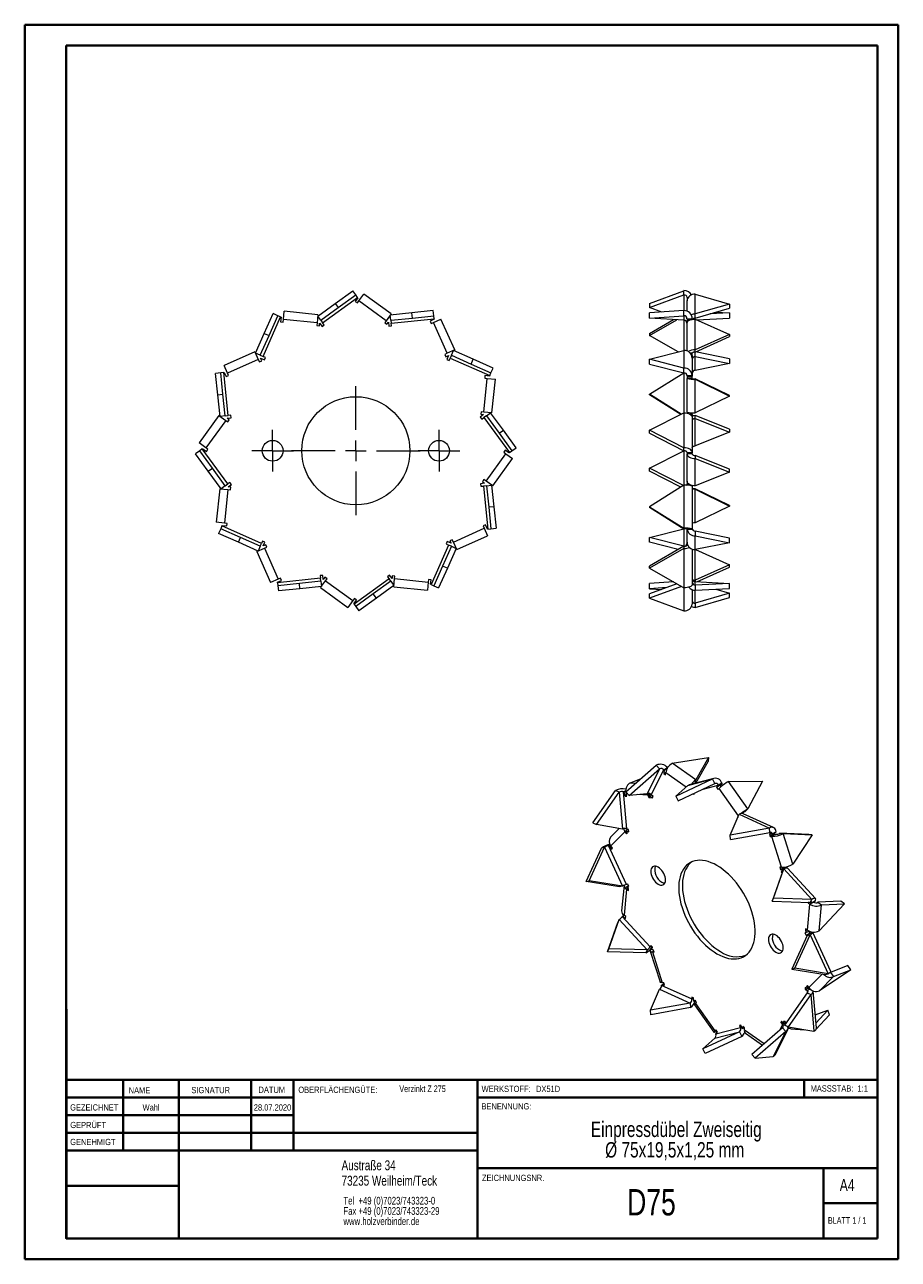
# Model space of a CAD drawing. Header units: millimetres. Extents: x 0 to 210, y 0 to 297.
import ezdxf

# ---------------------------------------------------------------- set-up
doc = ezdxf.new("R2010")
doc.units = ezdxf.units.MM
doc.styles.add('SLDTEXTSTYLE0', font='TXT', dxfattribs={"width": 0.75})
doc.styles.add('SLDTEXTSTYLE1', font='TXT', dxfattribs={"width": 0.681818})

# ---------------------------------------------------------------- blocks, each defined once
blk = doc.blocks.new('SW_NOTE_0')
at = {"color": 0, "linetype": 'Continuous', "lineweight": 0, "char_height": 1.8521, "attachment_point": 1, "style": 'SLDTEXTSTYLE0'}
for s, insert in [('Tel  +49 (0)7023/743323-0', (0, 2.39)), ('Fax +49 (0)7023/743323-29', (0, -0.08)), ('www.holzverbinder.de', (0, -2.55))]:
    blk.add_mtext(s, dxfattribs=dict(at, insert=insert))
blk = doc.blocks.new('SW_NOTE_1')
at = {"color": 0, "linetype": 'Continuous', "lineweight": 0, "char_height": 3.7042, "attachment_point": 2, "style": 'SLDTEXTSTYLE0'}
for s, insert in [('Einpressdübel Zweiseitig', (28.01, 4.77)), ('Ø 75x19,5x1,25 mm', (27.63, -0.16))]:
    blk.add_mtext(s, dxfattribs=dict(at, insert=insert))
blk = doc.blocks.new('SW_CENTERMARKSYMBOL_0')
at = {"color": 0, "linetype": 'Continuous', "lineweight": 0}
for p, q in [((0, 5), (0, 15.5)), ((-5, 0), (-15.5, 0)), ((0, 0), (-2.5, 0)), ((0, 0), (0, 2.5)), ((0, 0), (0, -2.5)), ((0, 0), (2.5, 0)), ((5, 0), (15.5, 0)), ((0, -5), (0, -15.5))]:
    blk.add_line(p, q, dxfattribs=at)
blk = doc.blocks.new('SW_CENTERMARKSYMBOL_1')
at = {"color": 0, "linetype": 'Continuous', "lineweight": 0}
for p, q in [((0, 2.5), (0, 5)), ((-2.5, 0), (-5, 0)), ((0, 0), (-2.5, 0)), ((0, 0), (0, 2.5)), ((0, 0), (0, -2.5)), ((0, 0), (2.5, 0)), ((2.5, 0), (5, 0)), ((0, -2.5), (0, -5))]:
    blk.add_line(p, q, dxfattribs=at)
blk = doc.blocks.new('SW_CENTERMARKSYMBOL_2')
at = {"color": 0, "linetype": 'Continuous', "lineweight": 0}
for p, q in [((0, 2.5), (0, 5)), ((-2.5, 0), (-5, 0)), ((0, 0), (-2.5, 0)), ((0, 0), (0, 2.5)), ((0, 0), (0, -2.5)), ((0, 0), (2.5, 0)), ((2.5, 0), (5, 0)), ((0, -2.5), (0, -5))]:
    blk.add_line(p, q, dxfattribs=at)

msp = doc.modelspace()

# ---------------------------------------------------------------- linework, layer by layer
at = {"color": 7, "linetype": 'Continuous', "lineweight": 40}
for p, q in [((0.08, 0.21), (0.08, 297.21)), ((0.08, 297.21), (210.08, 297.21)), ((210.08, 0.21), (210.08, 297.21)), ((210.08, 292.21), (210.08, 297.21)), ((10.08, 292.21), (205.08, 292.21)), ((10.08, 5.21), (10.08, 292.21)), ((205.08, 5.21), (205.08, 292.21)), ((10.11, 60.37), (10.11, 5.12)), ((205.08, 43.37), (10.11, 43.37)), ((23.71, 43.37), (23.71, 26.37)), ((37.1, 43.37), (37.1, 5.12)), ((54.51, 43.37), (54.51, 26.37)), ((64.71, 26.37), (64.71, 43.37)), ((108.91, 43.37), (108.91, 5.12)), ((187.47, 39.12), (187.47, 43.37)), ((64.71, 39.1), (10.11, 39.1)), ((205.08, 39.12), (108.91, 39.12)), ((64.71, 34.87), (10.11, 34.87)), ((108.91, 30.62), (10.11, 30.62)), ((108.91, 26.37), (10.11, 26.37)), ((108.91, 22.12), (205.08, 22.12)), ((192.08, 5.21), (192.08, 22.21)), ((37.1, 17.87), (10.11, 17.87)), ((10.11, 13.71), (10.08, 13.71)), ((205.08, 13.71), (192.08, 13.71)), ((10.11, 9.46), (10.08, 9.46)), ((10.08, 5.21), (205.08, 5.21)), ((205.08, 5.21), (180.99, 5.21)), ((0.08, 0.21), (210.08, 0.21))]:
    msp.add_line(p, q, dxfattribs=at)
at = {"color": 7, "linetype": 'Continuous', "lineweight": 15}
for p, q in [((74.74, 230.18), (78.94, 233.23)), ((75.47, 229.17), (79.68, 232.22)), ((79.68, 232.22), (78.94, 233.23)), ((80.11, 231.62), (79.68, 232.22)), ((80.4, 230.78), (81.57, 232.39)), ((88.14, 227.62), (81.57, 232.39)), ((150.29, 230.18), (158.55, 233.23)), ((150.29, 229.17), (158.55, 232.22)), ((158.55, 232.22), (158.55, 233.23)), ((158.55, 232.22), (158.55, 228.44)), ((161.28, 227.62), (161.28, 232.39)), ((161.28, 232.39), (169.54, 230)), ((70.53, 227.12), (74.74, 230.18)), ((71.27, 226.11), (75.47, 229.17)), ((71.7, 225.52), (80.11, 231.62)), ((74.74, 230.18), (75.47, 229.17)), ((80.18, 231.53), (79.53, 230.64)), ((79.53, 230.64), (80.04, 230.28)), ((80.04, 230.28), (80.4, 230.78)), ((80.11, 231.62), (80.18, 231.53)), ((86.98, 226.01), (80.4, 230.78)), ((150.29, 230.18), (150.29, 229.17)), ((153.2, 228.09), (150.29, 229.17)), ((159.29, 231.62), (159.58, 231.62)), ((159.29, 231.62), (159.29, 231.53)), ((159.29, 231.53), (159.52, 231.53)), ((159.29, 231.53), (159.29, 230.78)), ((159.29, 228.3), (159.29, 230.78)), ((169.54, 230), (161.28, 227.62)), ((161.28, 226.61), (169.54, 228.99)), ((169.54, 230), (169.54, 228.99)), ((57.37, 217.4), (61.6, 226.9)), ((57.67, 222.96), (59.79, 227.7)), ((58.81, 222.45), (60.93, 227.19)), ((60.93, 227.19), (59.79, 227.7)), ((61.6, 226.9), (60.93, 227.19)), ((61.7, 226.85), (61.59, 225.76)), ((61.59, 225.76), (62.21, 225.69)), ((61.6, 226.9), (61.7, 226.85)), ((62.21, 225.69), (62.28, 226.31)), ((62.28, 226.31), (62.48, 228.29)), ((70.35, 225.47), (62.28, 226.31)), ((70.56, 227.44), (62.48, 228.29)), ((70.56, 227.44), (70.35, 225.47)), ((71.27, 226.11), (70.53, 227.12)), ((71.27, 226.11), (71.7, 225.52)), ((86.98, 226.01), (86.61, 225.5)), ((88.14, 227.62), (86.98, 226.01)), ((93.13, 227.9), (87.96, 227.35)), ((88.09, 226.11), (87.96, 227.35)), ((88.09, 226.11), (93.26, 226.65)), ((88.09, 226.11), (88.17, 225.38)), ((88.17, 225.38), (98.51, 226.46)), ((98.3, 228.44), (93.13, 227.9)), ((93.26, 226.65), (93.13, 227.9)), ((93.26, 226.65), (98.43, 227.19)), ((98.52, 226.35), (97.51, 225.9)), ((97.51, 225.9), (97.77, 225.33)), ((98.43, 227.19), (98.3, 228.44)), ((98.34, 225.59), (100.15, 226.4)), ((98.51, 226.46), (98.43, 227.19)), ((98.51, 226.46), (98.52, 226.35)), ((103.46, 218.98), (100.15, 226.4)), ((158.55, 228.44), (150.29, 227.9)), ((150.29, 226.65), (150.29, 227.9)), ((150.29, 226.65), (158.55, 227.19)), ((158.55, 226.11), (150.29, 226.65)), ((150.29, 222.96), (156.06, 226.27)), ((150.29, 222.45), (156.86, 226.22)), ((158.55, 227.19), (158.55, 228.44)), ((158.55, 227.19), (158.55, 226.11)), ((158.55, 226.11), (158.55, 218.84)), ((159.29, 226.46), (160.54, 226.46)), ((159.29, 226.46), (159.29, 226.35)), ((159.29, 226.35), (160.54, 226.35)), ((159.29, 226.35), (159.29, 225.9)), ((159.45, 225.9), (159.29, 225.9)), ((159.29, 225.9), (159.29, 225.59)), ((160.54, 226.46), (160.54, 226.35)), ((161.28, 226.61), (161.28, 227.62)), ((161.28, 226.4), (161.28, 226.61)), ((161.28, 218.98), (161.28, 226.4)), ((161.28, 226.4), (169.54, 222.69)), ((161.67, 226.22), (169.54, 226.62)), ((169.54, 227.87), (164.8, 227.62)), ((166.23, 228.04), (169.54, 227.87)), ((169.54, 227.87), (169.54, 226.62)), ((55.56, 218.21), (57.67, 222.96)), ((57.67, 222.96), (58.81, 222.45)), ((70.35, 225.47), (70.29, 224.84)), ((70.29, 224.84), (70.91, 224.78)), ((70.91, 224.78), (70.98, 225.44)), ((70.98, 225.44), (71.56, 224.64)), ((71.56, 224.64), (72.07, 225.01)), ((72.07, 225.01), (71.7, 225.52)), ((86.61, 225.5), (87.12, 225.14)), ((87.12, 225.14), (87.51, 225.68)), ((87.51, 225.68), (87.61, 224.69)), ((87.61, 224.69), (88.23, 224.76)), ((88.23, 224.76), (88.17, 225.38)), ((97.77, 225.33), (98.34, 225.59)), ((101.64, 218.17), (98.34, 225.59)), ((150.29, 222.96), (150.29, 222.45)), ((159.29, 218.71), (159.29, 225.59)), ((56.7, 217.7), (58.81, 222.45)), ((157.18, 218.49), (150.29, 222.45)), ((169.54, 222.69), (161.28, 218.98)), ((161.28, 218.47), (169.54, 222.18)), ((169.54, 222.69), (169.54, 222.18)), ((55.42, 218.5), (48, 215.19)), ((55.42, 218.5), (56.23, 216.68)), ((56.7, 217.7), (55.56, 218.21)), ((56.7, 217.7), (57.37, 217.4)), ((57.06, 216.37), (56.78, 216.98)), ((56.78, 216.98), (57.69, 216.57)), ((57.94, 217.15), (57.37, 217.4)), ((57.69, 216.57), (57.94, 217.15)), ((101.64, 218.17), (101.07, 217.91)), ((101.07, 217.91), (101.33, 217.34)), ((101.33, 217.34), (101.94, 217.61)), ((101.94, 217.61), (101.53, 216.71)), ((103.46, 218.98), (101.64, 218.17)), ((102.11, 216.46), (102.36, 217.03)), ((102.66, 217.7), (102.36, 217.03)), ((102.36, 217.03), (111.85, 212.8)), ((102.66, 217.7), (103.17, 218.84)), ((102.66, 217.7), (107.41, 215.58)), ((107.92, 216.73), (103.17, 218.84)), ((150.29, 216.73), (158.55, 218.84)), ((158.55, 218.84), (158.55, 214.61)), ((160.54, 218.17), (160.1, 218.17)), ((160.54, 217.91), (160.29, 217.91)), ((160.54, 217.61), (160.43, 217.61)), ((160.54, 217.91), (160.54, 218.17)), ((160.54, 217.61), (160.54, 217.91)), ((160.54, 217.61), (160.54, 217.03)), ((160.54, 217.03), (160.54, 212.8)), ((161.28, 218.47), (161.28, 218.98)), ((161.28, 217.36), (161.28, 218.47)), ((161.28, 214.05), (161.28, 217.36)), ((161.28, 217.36), (169.54, 215.7)), ((169.54, 216.85), (161.32, 218.49)), ((169.54, 216.85), (169.54, 215.7)), ((48.81, 213.38), (48, 215.19)), ((56.23, 216.68), (48.81, 213.38)), ((56.23, 216.68), (56.48, 216.11)), ((56.48, 216.11), (57.06, 216.37)), ((101.53, 216.71), (102.11, 216.46)), ((107.41, 215.58), (107.92, 216.73)), ((107.41, 215.58), (112.15, 213.47)), ((112.66, 214.61), (107.92, 216.73)), ((112.15, 213.47), (112.66, 214.61)), ((158.55, 214.61), (150.29, 216.73)), ((150.29, 215.58), (150.29, 216.73)), ((150.29, 215.58), (158.55, 213.47)), ((158.55, 213.47), (158.55, 214.61)), ((169.54, 215.7), (161.28, 214.05)), ((47.2, 213.47), (45.96, 213.34)), ((46.5, 208.17), (45.96, 213.34)), ((47.94, 213.55), (47.2, 213.47)), ((47.74, 208.3), (47.2, 213.47)), ((47.94, 213.55), (48.05, 213.56)), ((49.02, 203.21), (47.94, 213.55)), ((48.05, 213.56), (48.49, 212.55)), ((48.49, 212.55), (49.06, 212.81)), ((49.06, 212.81), (48.81, 213.38)), ((110.43, 204.04), (111.27, 212.12)), ((110.72, 212.81), (110.65, 212.19)), ((110.65, 212.19), (111.27, 212.12)), ((111.81, 212.69), (110.72, 212.81)), ((111.27, 212.12), (113.25, 211.91)), ((111.85, 212.8), (111.81, 212.69)), ((111.85, 212.8), (112.15, 213.47)), ((112.4, 203.84), (113.25, 211.91)), ((150.29, 208.3), (158.55, 213.47)), ((158.55, 213.47), (158.55, 203.86)), ((159.29, 212.8), (160.54, 212.8)), ((159.29, 212.8), (159.29, 212.69)), ((159.29, 212.69), (160.54, 212.69)), ((159.29, 212.69), (159.29, 212.19)), ((160.54, 212.19), (159.29, 212.19)), ((159.29, 212.19), (159.29, 212.12)), ((159.29, 204.04), (159.29, 212.12)), ((160.54, 212.12), (159.29, 212.12)), ((160.54, 212.8), (160.54, 212.69)), ((160.54, 212.19), (160.54, 212.69)), ((160.54, 212.12), (160.54, 212.19)), ((161.28, 212.04), (161.28, 211.91)), ((169.54, 208.01), (161.28, 212.04)), ((161.28, 203.84), (161.28, 211.91)), ((161.28, 211.91), (169.54, 207.88)), ((46.5, 208.17), (47.74, 208.3)), ((47.04, 203), (46.5, 208.17)), ((48.29, 203.13), (47.74, 208.3)), ((150.29, 208.17), (150.29, 208.3)), ((157.9, 203.54), (150.29, 208.3)), ((157.79, 203.48), (150.29, 208.17)), ((169.54, 207.88), (169.54, 208.01)), ((169.54, 207.88), (161.28, 203.84)), ((46.78, 203.18), (42.01, 196.61)), ((48.39, 202.02), (43.62, 195.44)), ((46.78, 203.18), (48.39, 202.02)), ((48.29, 203.13), (47.04, 203)), ((48.29, 203.13), (49.02, 203.21)), ((48.39, 202.02), (48.89, 201.65)), ((48.72, 202.55), (49.71, 202.65)), ((49.26, 202.16), (48.72, 202.55)), ((48.89, 201.65), (49.26, 202.16)), ((49.64, 203.27), (49.02, 203.21)), ((49.71, 202.65), (49.64, 203.27)), ((110.4, 203.42), (109.6, 202.84)), ((109.6, 202.84), (109.97, 202.33)), ((109.8, 204.11), (109.74, 203.49)), ((109.74, 203.49), (110.4, 203.42)), ((110.43, 204.04), (109.8, 204.11)), ((109.97, 202.33), (110.48, 202.7)), ((112.4, 203.84), (110.43, 204.04)), ((111.07, 203.13), (110.48, 202.7)), ((110.48, 202.7), (116.58, 194.29)), ((111.07, 203.13), (112.08, 203.86)), ((111.07, 203.13), (114.13, 198.92)), ((115.14, 199.66), (112.08, 203.86)), ((150.29, 199.66), (158.55, 203.86)), ((158.55, 203.86), (158.55, 195.45)), ((159.29, 204.04), (159.29, 203.78)), ((160.54, 203.49), (160.02, 203.49)), ((160.54, 203.42), (160.12, 203.42)), ((160.52, 202.84), (160.54, 202.84)), ((160.54, 203.49), (160.54, 203.85)), ((160.54, 203.42), (160.54, 203.49)), ((160.54, 203.42), (160.54, 202.84)), ((160.54, 202.84), (160.54, 202.7)), ((160.54, 202.7), (160.54, 194.29)), ((161.28, 202.45), (161.28, 203.18)), ((169.54, 199.9), (161.28, 203.18)), ((161.28, 195.88), (161.28, 202.45)), ((161.28, 202.45), (169.54, 199.16)), ((114.13, 198.92), (115.14, 199.66)), ((118.19, 195.45), (115.14, 199.66)), ((158.55, 195.45), (150.29, 199.66)), ((150.29, 198.92), (150.29, 199.66)), ((169.54, 199.16), (161.28, 195.88)), ((169.54, 199.9), (169.54, 199.16)), ((43.62, 195.44), (42.01, 196.61)), ((114.13, 198.92), (117.18, 194.72)), ((150.29, 198.92), (158.55, 194.72)), ((42.18, 194.72), (41.17, 193.98)), ((44.22, 189.78), (41.17, 193.98)), ((42.77, 195.15), (42.18, 194.72)), ((45.23, 190.51), (42.18, 194.72)), ((42.77, 195.15), (42.87, 195.22)), ((48.88, 186.74), (42.77, 195.15)), ((42.87, 195.22), (43.75, 194.57)), ((44.12, 195.08), (43.62, 195.44)), ((43.75, 194.57), (44.12, 195.08)), ((110.97, 187.42), (115.74, 193.99)), ((115.6, 194.87), (115.24, 194.36)), ((115.24, 194.36), (115.74, 193.99)), ((116.49, 194.22), (115.6, 194.87)), ((115.74, 193.99), (117.35, 192.83)), ((116.58, 194.29), (116.49, 194.22)), ((116.58, 194.29), (117.18, 194.72)), ((117.18, 194.72), (118.19, 195.45)), ((150.29, 190.51), (158.55, 194.72)), ((158.55, 194.72), (158.55, 195.45)), ((158.55, 194.72), (158.55, 186.44)), ((159.29, 194.29), (160.54, 194.29)), ((159.29, 194.29), (159.29, 194.22)), ((159.29, 194.22), (160.54, 194.22)), ((159.29, 194.22), (159.29, 193.99)), ((159.29, 187.42), (159.29, 193.99)), ((160.54, 193.99), (159.29, 193.99)), ((160.54, 194.29), (160.54, 194.22)), ((160.54, 193.99), (160.54, 194.22)), ((161.28, 193.56), (161.28, 192.83)), ((169.54, 190.27), (161.28, 193.56)), ((44.22, 189.78), (45.23, 190.51)), ((48.29, 186.31), (45.23, 190.51)), ((112.58, 186.25), (117.35, 192.83)), ((150.29, 189.78), (150.29, 190.51)), ((158.44, 186.37), (150.29, 190.51)), ((161.28, 192.83), (169.54, 189.54)), ((161.28, 186.25), (161.28, 192.83)), ((169.54, 189.54), (169.54, 190.27)), ((47.27, 185.57), (44.22, 189.78)), ((110.46, 187.79), (110.1, 187.28)), ((110.1, 187.28), (110.64, 186.89)), ((110.97, 187.42), (110.46, 187.79)), ((112.58, 186.25), (110.97, 187.42)), ((157.79, 185.96), (150.29, 189.78)), ((159.29, 187.42), (159.29, 187.28)), ((159.3, 187.28), (159.29, 187.28)), ((159.29, 187.28), (159.29, 186.89)), ((169.54, 189.54), (161.28, 186.25)), ((46.96, 185.6), (46.11, 177.52)), ((46.96, 185.6), (48.93, 185.39)), ((48.29, 186.31), (47.27, 185.57)), ((48.93, 185.39), (48.08, 177.32)), ((48.29, 186.31), (48.88, 186.74)), ((49.39, 187.11), (48.88, 186.74)), ((48.93, 185.39), (49.55, 185.33)), ((48.95, 186.02), (49.76, 186.6)), ((49.62, 185.95), (48.95, 186.02)), ((49.76, 186.6), (49.39, 187.11)), ((49.55, 185.33), (49.62, 185.95)), ((110.64, 186.89), (109.65, 186.79)), ((109.65, 186.79), (109.72, 186.17)), ((109.72, 186.17), (110.34, 186.23)), ((111.07, 186.31), (110.34, 186.23)), ((110.34, 186.23), (111.42, 175.89)), ((111.07, 186.31), (112.31, 186.44)), ((111.07, 186.31), (111.61, 181.14)), ((112.31, 186.44), (112.86, 181.27)), ((158.55, 186.44), (150.29, 181.27)), ((158.55, 186.44), (158.55, 176.1)), ((159.51, 186.89), (159.29, 186.89)), ((159.29, 186.89), (159.29, 186.79)), ((159.29, 186.79), (159.61, 186.79)), ((159.29, 186.79), (159.29, 186.42)), ((160.54, 186.34), (160.54, 186.23)), ((160.54, 186.23), (160.54, 175.89)), ((161.28, 185.47), (161.28, 185.6)), ((169.54, 181.56), (161.28, 185.6)), ((161.28, 177.39), (161.28, 185.47)), ((161.28, 185.47), (169.54, 181.43)), ((112.86, 181.27), (111.61, 181.14)), ((112.86, 181.27), (113.4, 176.1)), ((150.29, 181.27), (158.55, 176.1)), ((150.29, 181.27), (150.29, 181.14)), ((169.54, 181.43), (161.28, 177.39)), ((169.54, 181.56), (169.54, 181.43)), ((111.61, 181.14), (112.15, 175.97)), ((150.29, 181.14), (158.55, 175.97)), ((48.08, 177.32), (46.11, 177.52)), ((47.2, 175.97), (46.69, 174.83)), ((47.5, 176.64), (47.2, 175.97)), ((51.95, 173.85), (47.2, 175.97)), ((47.5, 176.64), (47.55, 176.74)), ((57, 172.41), (47.5, 176.64)), ((47.55, 176.74), (48.64, 176.63)), ((48.71, 177.25), (48.08, 177.32)), ((48.64, 176.63), (48.71, 177.25)), ((103.13, 172.75), (110.55, 176.06)), ((110.86, 176.88), (110.29, 176.63)), ((110.29, 176.63), (110.55, 176.06)), ((110.55, 176.06), (111.36, 174.24)), ((111.31, 175.88), (110.86, 176.88)), ((111.42, 175.89), (111.31, 175.88)), ((111.42, 175.89), (112.15, 175.97)), ((112.15, 175.97), (113.4, 176.1)), ((150.29, 173.85), (158.55, 175.97)), ((158.55, 175.97), (158.55, 176.1)), ((158.55, 175.97), (158.55, 171.74)), ((159.29, 175.89), (160.54, 175.89)), ((159.29, 175.89), (159.29, 175.88)), ((159.29, 175.88), (160.54, 175.88)), ((159.29, 172.75), (159.29, 175.88)), ((160.54, 175.89), (160.54, 175.88)), ((161.28, 175.39), (161.28, 174.24)), ((169.54, 173.73), (161.28, 175.39)), ((51.44, 172.71), (46.69, 174.83)), ((51.44, 172.71), (51.95, 173.85)), ((56.19, 170.6), (51.44, 172.71)), ((56.7, 171.74), (51.95, 173.85)), ((56.7, 171.74), (57, 172.41)), ((57.25, 172.98), (57, 172.41)), ((57.82, 172.73), (57.25, 172.98)), ((57.42, 171.82), (57.82, 172.73)), ((101.67, 172.86), (101.42, 172.29)), ((101.42, 172.29), (101.99, 172.04)), ((102.57, 172.46), (101.67, 172.86)), ((102.87, 173.32), (102.3, 173.07)), ((102.3, 173.07), (102.57, 172.46)), ((103.13, 172.75), (102.87, 173.32)), ((103.94, 170.94), (103.13, 172.75)), ((103.94, 170.94), (111.36, 174.24)), ((150.29, 172.71), (150.29, 173.85)), ((158.55, 171.74), (150.29, 173.85)), ((157.18, 170.95), (150.29, 172.71)), ((159.29, 172.75), (159.29, 172.46)), ((159.31, 172.46), (159.29, 172.46)), ((159.29, 172.46), (159.29, 172.29)), ((159.29, 172.29), (159.35, 172.29)), ((159.29, 172.29), (159.29, 172.04)), ((161.28, 170.94), (161.28, 174.24)), ((161.28, 174.24), (169.54, 172.59)), ((169.54, 172.59), (161.28, 170.94)), ((169.54, 172.59), (169.54, 173.73)), ((55.9, 170.46), (57.71, 171.27)), ((55.9, 170.46), (59.2, 163.04)), ((56.7, 171.74), (56.19, 170.6)), ((58.03, 172.1), (57.42, 171.82)), ((57.71, 171.27), (58.28, 171.52)), ((57.71, 171.27), (61.02, 163.85)), ((58.28, 171.52), (58.03, 172.1)), ((101.99, 172.04), (97.76, 162.54)), ((102.66, 171.74), (100.54, 166.99)), ((103.8, 171.23), (101.69, 166.48)), ((102.66, 171.74), (101.99, 172.04)), ((102.66, 171.74), (103.8, 171.23)), ((158.55, 171.74), (150.29, 166.99)), ((158.55, 171.23), (150.29, 166.48)), ((158.55, 171.74), (158.55, 171.23)), ((158.55, 171.23), (158.55, 161.73)), ((159.29, 172.04), (159.45, 172.04)), ((160.54, 171.07), (160.54, 162.54)), ((161.28, 163.55), (161.28, 170.94)), ((161.32, 170.95), (169.54, 167.26)), ((100.54, 166.99), (98.43, 162.24)), ((101.69, 166.48), (99.57, 161.73)), ((101.69, 166.48), (100.54, 166.99)), ((150.29, 166.48), (150.29, 166.99)), ((150.29, 166.48), (158.55, 161.73)), ((169.54, 167.26), (161.28, 163.55)), ((161.67, 163.22), (169.54, 166.75)), ((169.54, 166.75), (169.54, 167.26)), ((61.02, 163.85), (59.2, 163.04)), ((60.84, 163.09), (61.84, 163.53)), ((71.19, 164.06), (60.85, 162.98)), ((61.59, 164.11), (61.02, 163.85)), ((61.84, 163.53), (61.59, 164.11)), ((71.75, 164.75), (71.13, 164.68)), ((71.13, 164.68), (71.19, 164.06)), ((71.27, 163.33), (71.19, 164.06)), ((71.21, 161.82), (72.38, 163.43)), ((71.85, 163.76), (71.75, 164.75)), ((72.24, 164.3), (71.85, 163.76)), ((72.75, 163.93), (72.24, 164.3)), ((72.38, 163.43), (72.75, 163.93)), ((72.38, 163.43), (78.95, 158.66)), ((87.66, 163.92), (79.25, 157.81)), ((87.8, 164.8), (87.29, 164.43)), ((87.29, 164.43), (87.66, 163.92)), ((88.09, 163.33), (87.66, 163.92)), ((88.38, 164), (87.8, 164.8)), ((88.45, 164.66), (88.38, 164)), ((89.07, 164.59), (88.45, 164.66)), ((88.8, 162), (89, 163.97)), ((89, 163.97), (89.07, 164.59)), ((89, 163.97), (97.08, 163.12)), ((97.15, 163.75), (97.08, 163.12)), ((97.77, 163.68), (97.15, 163.75)), ((97.65, 162.59), (97.77, 163.68)), ((161.28, 163.55), (161.28, 163.24)), ((60.85, 162.98), (60.84, 163.09)), ((60.85, 162.98), (60.93, 162.24)), ((66.1, 162.78), (60.93, 162.24)), ((60.93, 162.24), (61.06, 161)), ((66.23, 161.54), (61.06, 161)), ((71.27, 163.33), (66.1, 162.78)), ((66.23, 161.54), (66.1, 162.78)), ((71.4, 162.08), (66.23, 161.54)), ((71.21, 161.82), (77.79, 157.05)), ((71.27, 163.33), (71.4, 162.08)), ((88.09, 163.33), (83.88, 160.27)), ((88.82, 162.31), (84.62, 159.26)), ((88.09, 163.33), (88.82, 162.31)), ((88.8, 162), (96.87, 161.15)), ((97.08, 163.12), (96.87, 161.15)), ((97.76, 162.54), (97.65, 162.59)), ((97.76, 162.54), (98.43, 162.24)), ((98.43, 162.24), (99.57, 161.73)), ((156.06, 163.16), (150.29, 162.78)), ((150.29, 161.54), (150.29, 162.78)), ((156.87, 162.7), (150.29, 160.27)), ((157.94, 162.09), (150.29, 159.26)), ((154.46, 161.82), (150.29, 161.54)), ((150.29, 161.54), (153.2, 161.35)), ((158.55, 161.73), (158.55, 156.21)), ((160.54, 161.29), (160.54, 157.81)), ((161.28, 162.39), (161.28, 163.24)), ((161.28, 163.24), (169.54, 162.82)), ((169.54, 162.82), (161.28, 162.39)), ((161.28, 162.39), (161.28, 161.15)), ((161.28, 161.15), (169.54, 161.57)), ((161.28, 158.06), (161.28, 161.15)), ((169.54, 160.45), (161.28, 158.06)), ((166.23, 161.4), (169.54, 160.45)), ((169.54, 161.57), (169.54, 162.82)), ((169.54, 159.43), (169.54, 160.45)), ((78.95, 158.66), (77.79, 157.05)), ((79.32, 159.16), (78.95, 158.66)), ((79.18, 157.91), (79.83, 158.79)), ((79.25, 157.81), (79.18, 157.91)), ((79.25, 157.81), (79.68, 157.22)), ((79.83, 158.79), (79.32, 159.16)), ((83.88, 160.27), (79.68, 157.22)), ((84.62, 159.26), (80.41, 156.21)), ((84.62, 159.26), (83.88, 160.27)), ((150.29, 159.26), (150.29, 160.27)), ((150.29, 159.26), (158.55, 156.21)), ((161.28, 157.05), (169.54, 159.43)), ((161.28, 158.06), (161.28, 157.05)), ((79.68, 157.22), (80.41, 156.21)), ((144.56, 112.7), (151.9, 119.08)), ((152.71, 118.2), (151.9, 119.08)), ((155.73, 119.57), (164.43, 120.95)), ((161.45, 115.58), (155.73, 119.57)), ((161.44, 114.78), (164.34, 119.99)), ((164.43, 120.95), (161.45, 115.58)), ((164.43, 120.95), (164.34, 119.99)), ((145.37, 111.82), (152.71, 118.2)), ((152.71, 118.2), (149.72, 112.18)), ((150.71, 111.96), (153.71, 117.98)), ((153.78, 117.9), (153.7, 117.06)), ((154.2, 117.35), (153.7, 117.06)), ((153.7, 117.06), (154.14, 116.75)), ((153.71, 117.98), (154.59, 118.49)), ((153.71, 117.98), (153.78, 117.9)), ((153.78, 117.9), (154.58, 118.37)), ((154.14, 116.75), (154.18, 117.23)), ((159.06, 113.83), (154.18, 117.23)), ((154.59, 118.49), (154.63, 118.45)), ((165.77, 115.91), (159.82, 114.36)), ((136.66, 105.18), (142.12, 113)), ((143, 112.6), (142.12, 113)), ((144.04, 112.66), (144.55, 112.96)), ((144.12, 112.63), (144.55, 112.87)), ((145.49, 114.79), (148.11, 115.78)), ((146.87, 114.71), (145.49, 114.79)), ((156.63, 111.63), (165.45, 115.78)), ((159.5, 114.22), (156.63, 111.63)), ((157.15, 110.5), (165.97, 114.65)), ((159.5, 114.22), (165.45, 115.78)), ((161.37, 114.76), (161.45, 115.58)), ((163.21, 113.35), (166.79, 114.29)), ((165.97, 114.65), (165.45, 115.78)), ((167.27, 114.24), (166.38, 113.73)), ((166.84, 114.19), (166.38, 113.73)), ((166.38, 113.73), (166.74, 113.22)), ((166.74, 113.22), (167, 113.48)), ((166.79, 114.29), (167.68, 114.8)), ((166.79, 114.29), (166.84, 114.19)), ((166.84, 114.19), (167.72, 114.7)), ((171.65, 106.9), (167, 113.48)), ((167.27, 114.24), (167.72, 114.7)), ((167.49, 113.92), (167.27, 114.24)), ((167.68, 114.8), (167.72, 114.7)), ((169.23, 115.13), (177.4, 115.21)), ((173.88, 108.55), (169.23, 115.13)), ((177.4, 115.21), (173.88, 108.55)), ((137.54, 104.78), (143, 112.6)), ((143, 112.6), (143.77, 103.71)), ((144.81, 103.78), (144.04, 112.66)), ((144.04, 112.66), (144.12, 112.63)), ((144.12, 112.63), (144.44, 111.62)), ((144.77, 111.82), (144.44, 111.62)), ((144.44, 111.62), (144.84, 111.6)), ((144.56, 112.7), (145.37, 111.82)), ((144.84, 111.6), (144.66, 112.17)), ((145.07, 112.14), (144.66, 112.17)), ((149.72, 112.18), (145.37, 111.82)), ((149.91, 111.84), (147.48, 111.99)), ((150.45, 112.15), (149.91, 111.84)), ((149.91, 111.84), (150.09, 111.27)), ((150.42, 111.46), (150.09, 111.27)), ((150.09, 111.27), (150.49, 111.24)), ((150.63, 112.04), (150.3, 111.85)), ((150.49, 111.24), (150.3, 111.85)), ((150.3, 111.85), (150.94, 111.15)), ((151.12, 111.52), (150.71, 111.96)), ((150.94, 111.15), (151.12, 111.52)), ((156.63, 111.63), (157.15, 110.5)), ((160.7, 112.17), (160.75, 112.08)), ((160.75, 112.08), (161.06, 112.26)), ((160.75, 112.08), (161.11, 112.17)), ((161.11, 112.17), (161.03, 112.33)), ((169.64, 102.26), (171.82, 107.3)), ((171.82, 107.3), (179.13, 103.96)), ((180.1, 104.07), (172.79, 107.41)), ((173.36, 108.02), (173.88, 108.55)), ((136.66, 105.18), (137.54, 104.78)), ((143.77, 103.71), (137.54, 104.78)), ((179.13, 103.96), (169.64, 102.26)), ((171.65, 106.9), (171.39, 106.64)), ((171.59, 106.75), (171.39, 106.64)), ((171.39, 106.64), (171.48, 106.51)), ((171.65, 106.9), (171.65, 106.9)), ((179.23, 102.89), (179.13, 103.96)), ((142.96, 103.85), (140.98, 101.85)), ((144.36, 103.06), (140.99, 99.65)), ((144.68, 103.25), (144.36, 103.06)), ((144.36, 103.06), (144.72, 102.56)), ((145.1, 103.65), (144.6, 103.36)), ((144.98, 102.82), (144.6, 103.36)), ((144.6, 103.36), (145.29, 103.04)), ((144.72, 102.56), (144.98, 102.82)), ((145.25, 103.58), (144.81, 103.78)), ((145.29, 103.04), (145.25, 103.58)), ((169.73, 101.19), (169.64, 102.26)), ((169.73, 101.19), (179.23, 102.89)), ((179.81, 102.47), (179.1, 102.51)), ((179.1, 102.51), (179.28, 101.94)), ((179.12, 102.88), (179.8, 102.57)), ((180.16, 102.46), (179.28, 101.94)), ((179.28, 101.94), (179.68, 101.92)), ((180.57, 102.43), (179.68, 101.92)), ((182.02, 94.51), (179.68, 101.92)), ((179.8, 102.57), (180.68, 103.08)), ((179.8, 102.57), (179.81, 102.47)), ((179.81, 102.47), (180.69, 102.98)), ((180.16, 102.46), (180.1, 102.64)), ((180.57, 102.43), (180.16, 102.46)), ((180.68, 103.08), (180.69, 102.98)), ((181.56, 102.7), (182.37, 102.65)), ((188.58, 102.37), (181.56, 102.7)), ((184.71, 95.24), (182.37, 102.65)), ((182.37, 102.65), (189.38, 102.32)), ((189.38, 102.32), (184.71, 95.24)), ((189.38, 102.32), (188.58, 102.37)), ((135.05, 91.1), (138.74, 99.15)), ((135.77, 91.28), (139.45, 99.34)), ((139.45, 99.34), (138.74, 99.15)), ((139.45, 99.34), (143.77, 89.98)), ((140.39, 99.75), (140.79, 99.98)), ((140.39, 99.75), (140.46, 99.77)), ((144.71, 90.39), (140.39, 99.75)), ((140.46, 99.77), (140.8, 99.96)), ((140.46, 99.77), (141.09, 98.88)), ((141.35, 99.14), (140.99, 99.65)), ((141.09, 98.88), (141.35, 99.14)), ((182.22, 93.41), (179.73, 86.38)), ((180.09, 87.1), (182.58, 94.14)), ((182.02, 94.51), (181.62, 94.54)), ((181.62, 94.54), (181.8, 93.97)), ((182.68, 94.48), (181.8, 93.97)), ((181.8, 93.97), (182.23, 93.94)), ((182.23, 93.94), (181.94, 93.37)), ((181.94, 93.37), (182.29, 93.57)), ((181.94, 93.37), (182.13, 93.16)), ((182.22, 93.41), (182.58, 94.14)), ((183.11, 94.45), (182.23, 93.94)), ((182.58, 94.14), (189.29, 86.81)), ((182.68, 94.48), (182.66, 94.55)), ((183.11, 94.45), (182.68, 94.48)), ((183.11, 94.45), (183.07, 94.36)), ((190.18, 87), (183.47, 94.33)), ((135.05, 91.1), (135.77, 91.28)), ((143.05, 89.79), (135.05, 91.1)), ((143.77, 89.98), (135.77, 91.28)), ((143.77, 89.98), (143.05, 89.79)), ((144.17, 90.18), (143.58, 84.02)), ((144.75, 89.27), (144.15, 83.02)), ((145.07, 90.48), (144.71, 90.39)), ((145.15, 89.5), (144.75, 89.27)), ((144.75, 89.27), (145.19, 88.96)), ((145.26, 90.06), (144.76, 89.77)), ((144.76, 89.77), (145.33, 89.92)), ((145.23, 89.44), (144.76, 89.77)), ((145.33, 89.92), (145.07, 90.48)), ((145.19, 88.96), (145.23, 89.44)), ((179.73, 86.38), (180.09, 87.1)), ((179.73, 86.38), (188.93, 86.08)), ((189.29, 86.81), (180.09, 87.1)), ((189.71, 86.15), (188.83, 85.64)), ((188.93, 86.08), (189.29, 86.81)), ((189.06, 86.15), (189.24, 85.96)), ((189.21, 85.89), (190.09, 86.4)), ((189.24, 85.96), (190.12, 86.47)), ((189.71, 86.15), (189.69, 86.17)), ((190.12, 86.47), (190.09, 86.4)), ((196.3, 86.34), (190.75, 86.09)), ((197.17, 85.73), (196.3, 86.34)), ((188.23, 79.39), (188.83, 85.64)), ((188.4, 86.1), (188.39, 85.95)), ((188.64, 86.09), (188.39, 85.95)), ((188.39, 85.95), (188.83, 85.64)), ((189.21, 85.89), (188.93, 86.09)), ((189.24, 85.96), (189.21, 85.89)), ((190.75, 86.09), (191.63, 85.48)), ((197.17, 85.73), (191.03, 79.23)), ((191.03, 79.23), (191.63, 85.48)), ((191.63, 85.48), (197.17, 85.73)), ((140.16, 74.21), (142.64, 81.25)), ((140.52, 74.94), (143, 81.98)), ((143, 81.98), (142.64, 81.25)), ((143, 81.98), (149.72, 74.65)), ((143.74, 82.71), (143.77, 82.77)), ((150.45, 75.37), (143.74, 82.71)), ((143.77, 82.77), (144.17, 83)), ((143.77, 82.77), (144.54, 82.23)), ((144.59, 82.71), (144.15, 83.02)), ((144.54, 82.23), (144.59, 82.71)), ((188.17, 78.08), (184.48, 70.03)), ((185.2, 70.22), (188.88, 78.27)), ((188.21, 78.89), (187.65, 78.74)), ((187.65, 78.74), (187.91, 78.18)), ((187.79, 79.7), (187.74, 79.22)), ((188.15, 79.45), (187.74, 79.22)), ((187.74, 79.22), (188.21, 78.89)), ((188.23, 79.39), (187.79, 79.7)), ((187.91, 78.18), (188.79, 78.69)), ((187.91, 78.18), (188.26, 78.28)), ((188.17, 78.08), (188.88, 78.27)), ((188.67, 79.16), (188.21, 78.89)), ((188.26, 78.28), (189.15, 78.79)), ((188.26, 78.28), (188.31, 78.18)), ((188.6, 79.11), (188.79, 78.69)), ((188.79, 78.69), (189.15, 78.79)), ((188.88, 78.27), (193.2, 68.91)), ((193.87, 69.45), (189.55, 78.81)), ((140.16, 74.21), (140.52, 74.94)), ((149.72, 74.65), (140.52, 74.94)), ((149.72, 74.65), (149.36, 73.92)), ((150.63, 75.74), (150.45, 75.37)), ((150.45, 75.37), (150.79, 75.57)), ((150.47, 74.36), (152.8, 66.96)), ((151.03, 75.3), (150.63, 75.74)), ((150.75, 74.72), (151.03, 75.3)), ((151.18, 74.7), (150.75, 74.72)), ((151.29, 74.34), (150.96, 74.15)), ((151.36, 74.13), (151.18, 74.7)), ((149.36, 73.92), (140.16, 74.21)), ((150.96, 74.15), (153.29, 66.74)), ((150.96, 74.15), (151.36, 74.13)), ((184.48, 70.03), (185.2, 70.22)), ((184.48, 70.03), (192.48, 68.72)), ((193.2, 68.91), (185.2, 70.22)), ((188.61, 65.6), (191.81, 68.83)), ((198.69, 69.88), (191.16, 64.8)), ((192.48, 68.72), (193.2, 68.91)), ((197.97, 70.9), (193.81, 69.23)), ((193.81, 69.23), (194.53, 68.22)), ((194.53, 68.22), (198.69, 69.88)), ((198.69, 69.88), (197.97, 70.9)), ((153.17, 66.19), (153.76, 66.53)), ((153.18, 66.1), (153.17, 66.19)), ((153.17, 66.19), (153.88, 66.15)), ((160.49, 62.76), (153.18, 66.1)), ((153.7, 66.72), (153.29, 66.74)), ((153.88, 66.15), (153.7, 66.72)), ((188.38, 65.3), (187.68, 65.62)), ((187.68, 65.62), (187.73, 65.09)), ((187.73, 65.09), (188.23, 65.37)), ((188.26, 66.11), (188, 65.84)), ((188.31, 66.02), (188, 65.84)), ((188, 65.84), (188.38, 65.3)), ((188.61, 65.6), (188.26, 66.11)), ((188.7, 65.49), (188.38, 65.3)), ((191.16, 64.8), (194.53, 68.22)), ((150.52, 60.13), (152.71, 65.17)), ((152.71, 65.17), (160.02, 61.83)), ((160.88, 63.09), (160.44, 63.3)), ((160.44, 63.3), (160.49, 62.76)), ((160.49, 62.76), (160.89, 62.99)), ((160.95, 62.25), (160.88, 63.09)), ((161.23, 62.53), (160.95, 62.25)), ((161.29, 62.44), (160.95, 62.25)), ((161.59, 62.02), (161.23, 62.53)), ((188.17, 64.35), (182.71, 56.53)), ((189.04, 63.95), (183.58, 56.13)), ((187.73, 65.09), (188.17, 64.88)), ((188.17, 64.88), (188.87, 65.29)), ((188.17, 64.88), (188.21, 64.38)), ((188.17, 64.35), (189.04, 63.95)), ((189.04, 63.95), (189.81, 55.06)), ((190.39, 55.87), (189.63, 64.75)), ((160.02, 61.83), (150.52, 60.13)), ((150.61, 59.06), (150.52, 60.13)), ((160.11, 60.76), (150.61, 59.06)), ((160.02, 61.83), (160.11, 60.76)), ((161.11, 61.43), (165.76, 54.85)), ((161.33, 61.76), (161.59, 62.02)), ((161.33, 61.76), (165.98, 55.18)), ((190.12, 59.02), (193.15, 60.17)), ((193.15, 60.17), (190.29, 57.03)), ((193.51, 59.03), (193.15, 60.17)), ((172.23, 56.58), (171.87, 56.49)), ((171.87, 56.49), (172.13, 55.93)), ((172.64, 55.69), (172.23, 56.58)), ((182.26, 56.71), (181.58, 55.33)), ((182.04, 57.51), (181.86, 57.15)), ((181.86, 57.15), (182.19, 57.34)), ((181.86, 57.15), (182.26, 56.71)), ((182.68, 56.81), (182.04, 57.51)), ((182.26, 56.71), (182.6, 56.9)), ((182.89, 57.39), (182.49, 57.42)), ((182.49, 57.42), (182.68, 56.81)), ((183.01, 57), (182.68, 56.81)), ((183.58, 56.13), (182.71, 56.53)), ((183.02, 56.98), (182.89, 57.39)), ((190.29, 55.49), (193.51, 59.03)), ((171.92, 54.96), (163.1, 50.81)), ((172.43, 53.84), (163.62, 49.69)), ((165.97, 53.41), (171.92, 54.96)), ((166.23, 55.44), (165.98, 55.18)), ((166.29, 55.36), (165.98, 55.18)), ((166.14, 54.48), (166.59, 54.94)), ((166.18, 54.37), (166.14, 54.48)), ((172.13, 55.93), (166.18, 54.37)), ((166.59, 54.94), (166.23, 55.44)), ((171.92, 54.96), (172.43, 53.84)), ((172.13, 55.93), (172.45, 56.11)), ((172.69, 56.21), (172.64, 55.69)), ((173.07, 55.94), (172.64, 55.69)), ((173.13, 55.9), (172.69, 56.21)), ((173.08, 55.42), (173.13, 55.9)), ((173.08, 55.42), (177.85, 52.09)), ((173.35, 54.6), (177.45, 51.74)), ((182.22, 55.89), (174.88, 49.5)), ((183.02, 55), (175.69, 48.62)), ((183.02, 55), (180.03, 48.98)), ((180.53, 49.5), (183.52, 55.52)), ((182.22, 55.89), (183.02, 55)), ((183.58, 56.13), (189.81, 55.06)), ((184.35, 55.65), (187.55, 55.45)), ((190.29, 55.49), (190.29, 55.49)), ((163.1, 50.81), (165.97, 53.41)), ((163.62, 49.69), (163.1, 50.81)), ((175.69, 48.62), (174.88, 49.5)), ((175.69, 48.62), (180.03, 48.98))]:
    msp.add_line(p, q, dxfattribs=at)
at = {"color": 7, "linetype": 'Continuous', "lineweight": 0}
for p, q in [((64.71, 39.12), (10.11, 39.12)), ((23.71, 5.21), (23.71, 5.12)), ((54.51, 5.21), (54.51, 5.12))]:
    msp.add_line(p, q, dxfattribs=at)
at = {"color": 7, "linetype": 'Continuous', "lineweight": 15, "flags": 128}
for points in [[(159.29, 225.59), (159.33, 225.74), (159.44, 225.9), (159.62, 226.04), (159.87, 226.16), (160.17, 226.26), (160.51, 226.33), (160.89, 226.38), (161.28, 226.4)], [(161.28, 218.47), (161.13, 218.46), (160.99, 218.44), (160.87, 218.42), (160.75, 218.38), (160.66, 218.33), (160.59, 218.28), (160.55, 218.23), (160.54, 218.17)], [(158.55, 203.86), (158.94, 203.84), (159.31, 203.78), (159.66, 203.67), (159.96, 203.52), (160.2, 203.35), (160.39, 203.14), (160.5, 202.93), (160.54, 202.7)], [(161.28, 203.18), (160.89, 203.16), (160.54, 203.1)], [(161.28, 202.45), (161.13, 202.44), (160.99, 202.42), (160.87, 202.38), (160.75, 202.32), (160.66, 202.26), (160.59, 202.18), (160.55, 202.1), (160.54, 202.02)], [(160.54, 194.29), (160.5, 194.51), (160.39, 194.73), (160.2, 194.93), (159.96, 195.11), (159.66, 195.26), (159.31, 195.36), (158.94, 195.43), (158.55, 195.45)], [(159.29, 194.29), (159.27, 194.37), (159.23, 194.45), (159.16, 194.53), (159.07, 194.59), (158.96, 194.65), (158.83, 194.69), (158.7, 194.71), (158.55, 194.72)], [(159.29, 193.99), (159.33, 193.77), (159.44, 193.55), (159.62, 193.34), (159.87, 193.17), (160.17, 193.02), (160.51, 192.91), (160.89, 192.85), (161.28, 192.83)], [(160.54, 195.44), (160.55, 195.53), (160.59, 195.61), (160.66, 195.69), (160.75, 195.75), (160.87, 195.8), (160.99, 195.84), (161.13, 195.87), (161.28, 195.88)], [(160.54, 193.99), (160.55, 193.91), (160.59, 193.83), (160.66, 193.75), (160.75, 193.69), (160.87, 193.63), (160.99, 193.59), (161.13, 193.57), (161.28, 193.56)], [(161.28, 186.25), (160.89, 186.28), (160.51, 186.34), (160.17, 186.45), (159.87, 186.59), (159.62, 186.77), (159.44, 186.97), (159.33, 187.19), (159.29, 187.42)], [(161.28, 185.6), (160.89, 185.6), (160.54, 185.59)], [(158.55, 171.74), (158.7, 171.74), (158.83, 171.76), (158.96, 171.79), (159.07, 171.83), (159.16, 171.87), (159.23, 171.92), (159.27, 171.98), (159.29, 172.04)], [(160.54, 162.54), (160.5, 162.39), (160.39, 162.23), (160.2, 162.09), (159.96, 161.97), (159.66, 161.87), (159.31, 161.8), (158.94, 161.75), (158.55, 161.73)], [(159.5, 114.22), (159.79, 114.35), (159.82, 114.36)], [(149.82, 112.22), (149.82, 112.21), (149.91, 111.84)], [(166.49, 73.72), (167.19, 73.34), (167.89, 73.03), (168.58, 72.79), (169.26, 72.61), (169.92, 72.5), (170.57, 72.46), (171.19, 72.5), (171.78, 72.6), (172.34, 72.77), (172.86, 73), (173.35, 73.31), (173.8, 73.68), (174.2, 74.11), (174.56, 74.6), (174.88, 75.15), (175.14, 75.75), (175.35, 76.4), (175.51, 77.1), (175.62, 77.84), (175.67, 78.62), (175.67, 79.44), (175.62, 80.28), (175.51, 81.14), (175.35, 82.03), (175.14, 82.93), (174.88, 83.83), (174.56, 84.74), (174.2, 85.65), (173.8, 86.55), (173.35, 87.43), (172.86, 88.3), (172.34, 89.14), (171.78, 89.96), (171.19, 90.74), (170.57, 91.49), (169.92, 92.19), (169.26, 92.85), (168.58, 93.46), (167.89, 94.01), (167.19, 94.51), (166.49, 94.95), (165.78, 95.32), (165.09, 95.63), (164.39, 95.88), (163.71, 96.05), (163.05, 96.16), (162.41, 96.2), (161.79, 96.17), (161.2, 96.07), (160.64, 95.9), (160.11, 95.66), (159.63, 95.36), (159.18, 94.99), (158.77, 94.56), (158.41, 94.06), (158.1, 93.52), (157.84, 92.91), (157.62, 92.26), (157.46, 91.56), (157.36, 90.82), (157.3, 90.04), (157.3, 89.23), (157.36, 88.39), (157.46, 87.52), (157.62, 86.64), (157.84, 85.74), (158.1, 84.83), (158.41, 83.92), (158.77, 83.02), (159.18, 82.12), (159.63, 81.23), (160.11, 80.36), (160.64, 79.52), (161.2, 78.7), (161.79, 77.92), (162.41, 77.17), (163.05, 76.47), (163.71, 75.81), (164.39, 75.2), (165.09, 74.65), (165.78, 74.15), (166.49, 73.72)], [(160.45, 95.82), (160.06, 95.5), (159.66, 95.07), (159.3, 94.57), (158.98, 94.03), (158.72, 93.42), (158.51, 92.77), (158.35, 92.07), (158.24, 91.33), (158.19, 90.55), (158.19, 89.74), (158.24, 88.9), (158.35, 88.03), (158.51, 87.15), (158.72, 86.25), (158.98, 85.34), (159.3, 84.43), (159.66, 83.53), (160.06, 82.63), (160.51, 81.74), (161, 80.87), (161.52, 80.03), (162.08, 79.21), (162.67, 78.43), (163.29, 77.68), (163.94, 76.98), (164.6, 76.32), (165.28, 75.72), (165.97, 75.16), (166.67, 74.66), (167.37, 74.23)], [(152.35, 90.45), (152.65, 90.31), (152.95, 90.23), (153.23, 90.22), (153.48, 90.28), (153.7, 90.4), (153.88, 90.59), (154.01, 90.84), (154.09, 91.14), (154.11, 91.48), (154.09, 91.85), (154.01, 92.23), (153.88, 92.63), (153.7, 93.03), (153.48, 93.4), (153.23, 93.75), (152.95, 94.06), (152.65, 94.33), (152.35, 94.54), (152.04, 94.68), (151.74, 94.76), (151.46, 94.77), (151.21, 94.72), (150.99, 94.59), (150.82, 94.4), (150.69, 94.15), (150.61, 93.86), (150.58, 93.52), (150.61, 93.15), (150.69, 92.76), (150.82, 92.36), (150.99, 91.97), (151.21, 91.59), (151.46, 91.24), (151.74, 90.93), (152.04, 90.66), (152.35, 90.45)], [(182.58, 94.14), (182.84, 94.28), (183.07, 94.36), (183.26, 94.4), (183.4, 94.38), (183.47, 94.33)], [(189.24, 85.96), (189.27, 86.04), (189.28, 86.1), (189.27, 86.14), (189.24, 86.17), (189.19, 86.18), (189.11, 86.17), (189.03, 86.13), (188.93, 86.08)], [(190.12, 86.47), (190.21, 86.68), (190.24, 86.85), (190.21, 86.97), (190.12, 87.04), (189.98, 87.07), (189.79, 87.03), (189.55, 86.94), (189.29, 86.81)], [(180.63, 74.13), (180.94, 73.98), (181.24, 73.9), (181.51, 73.89), (181.77, 73.95), (181.98, 74.07), (182.16, 74.26), (182.29, 74.51), (182.37, 74.81), (182.4, 75.15), (182.37, 75.52), (182.29, 75.91), (182.16, 76.3), (181.98, 76.7), (181.77, 77.08), (181.51, 77.43), (181.24, 77.74), (180.94, 78), (180.63, 78.21), (180.32, 78.36), (180.03, 78.43), (179.75, 78.45), (179.49, 78.39), (179.28, 78.26), (179.1, 78.07), (178.97, 77.82), (178.89, 77.53), (178.86, 77.19), (178.89, 76.82), (178.97, 76.43), (179.1, 76.03), (179.28, 75.64), (179.49, 75.26), (179.75, 74.91), (180.03, 74.6), (180.32, 74.33), (180.63, 74.13)], [(188.17, 78.08), (188.26, 78.14), (188.33, 78.19), (188.38, 78.23), (188.41, 78.27), (188.41, 78.29), (188.39, 78.29), (188.34, 78.29), (188.26, 78.28)], [(188.88, 78.27), (189.13, 78.42), (189.33, 78.56), (189.47, 78.67), (189.54, 78.76), (189.54, 78.81), (189.48, 78.84), (189.34, 78.83), (189.15, 78.79)], [(150.83, 74.88), (150.83, 74.88), (150.64, 74.73), (150.51, 74.58), (150.46, 74.45), (150.48, 74.33), (150.57, 74.24), (150.73, 74.18), (150.96, 74.15)], [(193.6, 69.16), (193.71, 69.18), (193.81, 69.23)], [(153.29, 66.74), (153.07, 66.77), (152.91, 66.84), (152.82, 66.92), (152.8, 66.96)], [(188.17, 64.35), (188.26, 64.41), (188.33, 64.48), (188.37, 64.55), (188.38, 64.63), (188.37, 64.7), (188.33, 64.77), (188.26, 64.83), (188.17, 64.88)], [(161.11, 61.43), (161.11, 61.43), (161.12, 61.5), (161.19, 61.61), (161.33, 61.76)], [(165.98, 55.18), (165.84, 55.03), (165.77, 54.92), (165.75, 54.85), (165.8, 54.83), (165.91, 54.85), (166.08, 54.91), (166.3, 55.01), (166.47, 55.11)]]:
    msp.add_lwpolyline(points, dxfattribs=at)
at = {"color": 7, "linetype": 'Continuous', "lineweight": 15}
for centre, radius in [((79.68, 194.72), 13), ((59.68, 194.72), 2.5), ((99.68, 194.72), 2.5)]:
    msp.add_circle(centre, radius, dxfattribs=at)
for centre, radius, start, end in [((158.64, 231.21), 2.03, 30.1153, 92.551), ((158.62, 231.54), 0.678, 6.6575, 95.383), ((161.1, 230.57), 1.83, 84.617, 173.3425), ((158.56, 226.46), 1.98, 0.1569, 90.156), ((158.55, 226.46), 0.735, 0.1569, 90.156), ((158.55, 225.38), 0.735, 0.1569, 90.156), ((161.26, 225.27), 2.35, 89.7451, 114.3294), ((161.25, 225.81), 0.795, 88.481, 136.4758), ((158.63, 216.94), 1.91, 2.7081, 92.4735), ((161.09, 215.87), 3.11, 86.669, 119.2736), ((161.24, 216.65), 0.707, 87.5265, 177.2919), ((158.63, 212.71), 1.91, 2.7081, 92.4735), ((161.24, 213.35), 0.707, 87.5265, 177.2919), ((158.58, 212.76), 0.707, 2.7081, 92.4735), ((160.78, 216.84), 4.95, 252.399, 275.7012), ((161.09, 213.87), 1.83, 252.399, 275.7012), ((160.78, 208.76), 4.95, 252.399, 275.7012), ((159.04, 181.52), 4.95, 72.399, 95.7012), ((158.9, 186.79), 0.393, 295.3879, 353.3554), ((161.09, 183.65), 1.83, 84.2988, 107.601), ((159.04, 171.18), 4.95, 72.399, 95.7012), ((158.73, 174.14), 1.83, 72.399, 95.7012), ((161.2, 176.16), 1.92, 188.4886, 272.2884), ((161.09, 175.57), 1.83, 84.2988, 107.601), ((161.24, 176.09), 0.707, 182.7081, 272.4735), ((158.58, 172.44), 0.707, 267.5265, 357.2919), ((161.19, 172.84), 1.91, 182.7081, 272.4735), ((158.62, 175.15), 3.93, 269.0329, 289.0544), ((161.27, 163.97), 0.735, 180.1569, 270.156), ((161.19, 164.52), 0.976, 230.7364, 275.2628), ((161.27, 163.14), 1.99, 218.8828, 270.0406), ((161.27, 163.13), 0.735, 180.1569, 270.156), ((158.72, 158.03), 1.83, 264.617, 353.3425), ((161.21, 158.73), 0.678, 186.6575, 275.383), ((161.27, 159.41), 2.36, 248.38, 270.2119), ((152.85, 117), 2.29, 40.7707, 114.4671), ((157.52, 116.71), 3.37, 121.876, 171.0387), ((153.06, 117.43), 0.851, 40.7707, 114.4671), ((166.12, 114.28), 1.64, 18.3134, 114.3203), ((143.74, 109.95), 3.45, 75.9089, 117.8344), ((146.83, 112.92), 2.29, 125.5284, 199.2314), ((163.24, 112.72), 3.38, 122.1104, 148.2885), ((166.22, 114.1), 0.607, 18.3134, 114.3203), ((175.41, 104.44), 12.35, 120.003, 132.8958), ((143.59, 111.49), 1.25, 68.9662, 118.1197), ((150.07, 111.4), 0.851, 40.7707, 114.4671), ((172.41, 106.43), 1.05, 68.7156, 124.1552), ((180.98, 96.48), 14, 120.4686, 128.2749), ((175.8, 103.83), 4.85, 120.2191, 131.3955), ((179.7, 103.15), 0.99, 355.7597, 124.7216), ((142.27, 100.75), 1.7, 139.6991, 220.7757), ((144.36, 102.61), 1.25, 68.9662, 118.1197), ((146.15, 104.35), 2.2, 194.0727, 215.6521), ((179.43, 102.59), 0.367, 355.7597, 124.7216), ((179.61, 107.5), 5.58, 270.7451, 299.6621), ((180.54, 104.5), 2.07, 270.7451, 299.6621), ((145.56, 87.13), 13.83, 110.3913, 119.5767), ((141.74, 95.37), 4.58, 107.112, 119.9917), ((181.95, 100.09), 5.58, 270.7451, 299.6621), ((154.91, 93.92), 3.4, 165.3965, 240.4309), ((146.06, 86.01), 4.58, 107.112, 119.9917), ((145.35, 90.29), 1.18, 185.2084, 239.3745), ((154.09, 92.34), 1.62, 238.1506, 265.4524), ((190.29, 87.02), 1.04, 236.6588, 296.6152), ((144.68, 83.99), 1.11, 178.4226, 241.1713), ((190.37, 87.99), 2.81, 236.6588, 296.6152), ((141.96, 83.76), 2.07, 300.333, 329.2617), ((183.19, 77.59), 3.4, 165.3965, 240.4309), ((189.77, 81.74), 2.81, 236.6588, 296.6152), ((146.21, 79.14), 6.1, 301.0748, 321.5265), ((148.67, 76.43), 2.07, 300.333, 329.2617), ((182.37, 76.01), 1.62, 238.1506, 265.4524), ((171.26, 79.8), 6.79, 235.0846, 288.4793), ((193.72, 70.03), 1.99, 219.4343, 294.0387), ((192.7, 70.21), 1.39, 290.8432, 326.6397), ((152.14, 66.04), 1.04, 303.3807, 3.3447), ((190.34, 66.66), 2.03, 211.4612, 293.6611), ((159.45, 62.7), 1.04, 303.3807, 3.3447), ((158.6, 63.08), 2.76, 303.0889, 346.8176), ((188.73, 64.79), 0.896, 290.4579, 358.0052), ((181.94, 56.31), 0.511, 303.344, 50.3615), ((165.52, 54.02), 0.751, 306.3338, 28.5404), ((171.47, 55.57), 0.751, 306.3338, 28.5404), ((171.57, 55.23), 1.63, 301.7597, 345.9043), ((173.91, 55.24), 0.848, 167.6313, 228.5746), ((182.45, 56.05), 1.2, 298.8629, 354.6775), ((184.49, 57.01), 1.37, 214.8081, 264.191), ((189.47, 55.93), 0.929, 291.8157, 356.6474), ((179.44, 50.05), 1.22, 299.1633, 333.2438)]:
    msp.add_arc(centre, radius, start, end, dxfattribs=at)

# ---------------------------------------------------------------- block references
at = {"color": 7, "linetype": 'Continuous', "lineweight": 0}
for name, p in [('SW_CENTERMARKSYMBOL_0', (79.68, 194.72)), ('SW_CENTERMARKSYMBOL_1', (59.68, 194.72)), ('SW_CENTERMARKSYMBOL_2', (99.68, 194.72)), ('SW_NOTE_1', (128.7, 28.57)), ('SW_NOTE_0', (76.7, 12.85))]:
    msp.add_blockref(name, p, dxfattribs=at)

# ---------------------------------------------------------------- texts
for s, insert, char_height, attachment_point, style in [('NAME', (25.07, 41.62), 1.5, 1, 'SLDTEXTSTYLE0'), ('SIGNATUR', (40.14, 41.68), 1.5, 1, 'SLDTEXTSTYLE0'), ('DATUM', (56.28, 41.74), 1.5, 1, 'SLDTEXTSTYLE0'), ('OBERFLÄCHENGÜTE:', (65.86, 41.74), 1.5, 1, 'SLDTEXTSTYLE0'), ('Verzinkt Z 275', (90.14, 42.03), 1.5875, 1, 'SLDTEXTSTYLE0'), ('WERKSTOFF:', (109.91, 41.96), 1.5, 1, 'SLDTEXTSTYLE0'), ('DX51D', (122.99, 41.96), 1.5, 1, 'SLDTEXTSTYLE0'), ('MASSSTAB:  1:1', (188.99, 42.07), 1.5, 1, 'SLDTEXTSTYLE0'), ('GEZEICHNET', (11, 37.51), 1.5, 1, 'SLDTEXTSTYLE0'), ('Wahl', (30.46, 37.5), 1.499, 2, 'SLDTEXTSTYLE0'), ('28.07.2020', (59.65, 37.5), 1.499, 2, 'SLDTEXTSTYLE0'), ('BENENNUNG:', (109.88, 37.77), 1.5, 1, 'SLDTEXTSTYLE0'), ('GEPRÜFT', (11.03, 33.28), 1.5, 1, 'SLDTEXTSTYLE0'), ('GENEHMIGT', (11.02, 29.19), 1.5, 1, 'SLDTEXTSTYLE0'), ('Austraße 34', (76.25, 24.02), 2.3813, 1, 'SLDTEXTSTYLE0'), ('73235 Weilheim/Teck', (76.25, 20.32), 2.3813, 1, 'SLDTEXTSTYLE0'), ('ZEICHNUNGSNR.', (110, 20.55), 1.5, 1, 'SLDTEXTSTYLE0'), ('A4', (196, 19.52), 2.91, 1, 'SLDTEXTSTYLE0'), ('D75', (150.75, 17.12), 6.35, 2, 'SLDTEXTSTYLE0'), ('BLATT 1 / 1', (193.16, 10.36), 1.5875, 1, 'SLDTEXTSTYLE1')]:
    msp.add_mtext(s, dxfattribs=dict(at, insert=insert, char_height=char_height, attachment_point=attachment_point, style=style))

doc.saveas('drawing.dxf')
